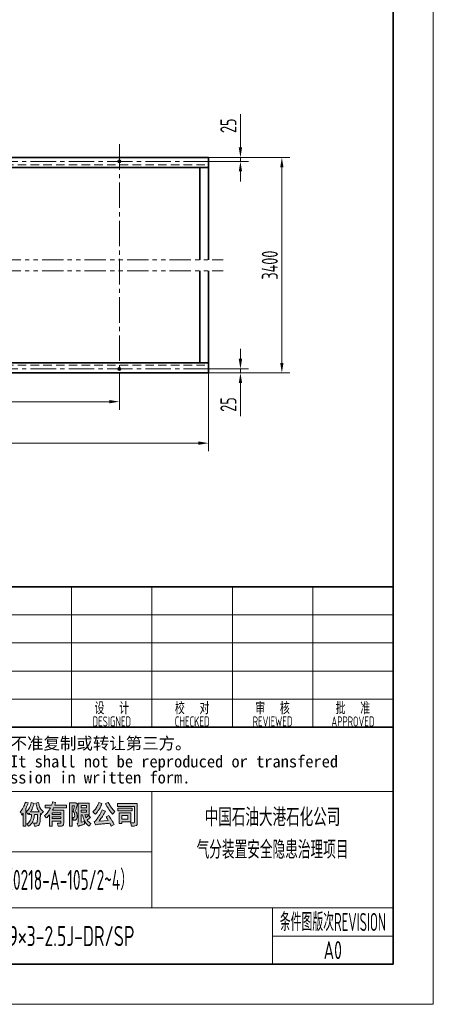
# Model space of a CAD drawing. Header units: millimetres. Extents: x 612290 to 637520, y -99766 to -71780.
# Tile 12 of 14: x 634432 to 637520, y -99766 to -92408. Entities that reach past the tile are written whole.
import ezdxf
from ezdxf.enums import TextEntityAlignment as Align

# ---------------------------------------------------------------- set-up
doc = ezdxf.new("R2010")
doc.units = ezdxf.units.MM
for name, pattern in [('CENTER2', [28.575, 19.05, -3.175, 3.175, -3.175]), ('DASHED2', [9.525, 6.35, -3.175]), ('PHANTOM2', [31.75, 15.875, -3.175, 3.175, -3.175, 3.175, -3.175])]:
    doc.linetypes.add(name, pattern=pattern)
for name, color, linetype, lineweight in [('1粗实线', 7, 'Continuous', 35), ('2细实线', 3, 'Continuous', 13), ('3中心线', 1, 'CENTER2', 13), ('4虚线', 4, 'DASHED2', 13), ('5双点划线', 2, 'PHANTOM2', 13), ('7文本', 2, 'Continuous', 13), ('9图表', 4, 'Continuous', 13)]:
    doc.layers.add(name, color=color, linetype=linetype, lineweight=lineweight)
doc.layers.add('LOGO 1', color=7, linetype='Continuous', true_color=0x1e2380)
doc.styles.add('lanpec', font='bpec_e.shx', dxfattribs={"width": 0.75, "bigfont": 'hztxt.shx'})
doc.styles.add('lanpec-dim', font='bpec_e.shx', dxfattribs={"width": 0.75, "bigfont": 'hztxt.shx'})
doc.styles.add('黑体', font='simhei.ttf', dxfattribs={"width": 1.5})
doc.dimstyles.new('lanpec$0', dxfattribs={"dimscale": 0, "dimtxt": 4, "dimasz": 2.5, "dimexe": 2, "dimexo": 0, "dimgap": 1, "dimtad": 1, "dimtxsty": 'lanpec-dim', "dimcen": 2.5, "dimclrd": 256, "dimclre": 256, "dimclrt": 256, "dimazin": 3, "dimtfac": 1, "dimtmove": 0, "dimatfit": 3, "dimlwd": -1, "dimlwe": -1, "dimarcsym": 0})

# ---------------------------------------------------------------- blocks, each defined once
blk = doc.blocks.new('A1-零部件图-LANPEC-AUTOPRINT')
at = {"layer": '1粗实线'}
blk.add_lwpolyline([(-816, 10), (-10, 10), (-10, 584), (-816, 584)], close=True, dxfattribs=at)
at = {"layer": '9图表'}
blk.add_lwpolyline([(-841, 0), (0, 0), (0, 594), (-841, 594)], close=True, dxfattribs=at)
blk = doc.blocks.new('*D1421')
at = {"layer": '2细实线', "transparency": 16777216}
for p, q in [((635841.8, -93437.4), (636449.2, -93437.4)), ((636389.2, -93512.4), (636389.2, -94972.4)), ((635841.8, -95047.4), (636449.2, -95047.4))]:
    blk.add_line(p, q, dxfattribs=at)
for points in [[(636376.7, -93512.4), (636401.7, -93512.4), (636389.2, -93437.4)], [(636376.7, -94972.4), (636401.7, -94972.4), (636389.2, -95047.4)]]:
    blk.add_solid(points, dxfattribs=at)
at = {"layer": 'Defpoints', "color": 0, "transparency": 16777216}
for p in [(635841.8, -93437.4), (635841.8, -95047.4), (636389.2, -95047.4)]:
    blk.add_point(p, dxfattribs=at)
at = {"layer": '2细实线', "transparency": 16777216, "insert": (636299.2, -94242.4), "char_height": 120, "attachment_point": 5, "rotation": 90, "style": 'lanpec-dim'}
blk.add_mtext('3400', dxfattribs=at)
blk = doc.blocks.new('*D1422')
at = {"layer": '2细实线', "transparency": 16777216}
for p, q in [((636079.8, -93362.4), (636079.8, -93114.1)), ((635786.8, -93437.4), (636139.8, -93437.4)), ((635786.8, -93467.4), (636139.8, -93467.4)), ((636079.8, -93467.4), (636079.8, -93437.4)), ((636079.8, -93542.4), (636079.8, -93617.4))]:
    blk.add_line(p, q, dxfattribs=at)
for points in [[(636067.3, -93362.4), (636092.3, -93362.4), (636079.8, -93437.4)], [(636067.3, -93542.4), (636092.3, -93542.4), (636079.8, -93467.4)]]:
    blk.add_solid(points, dxfattribs=at)
at = {"layer": 'Defpoints', "color": 0, "transparency": 16777216}
for p in [(635786.8, -93437.4), (635786.8, -93467.4), (636079.8, -93437.4)]:
    blk.add_point(p, dxfattribs=at)
at = {"layer": '2细实线', "transparency": 16777216, "insert": (635989.8, -93200.8), "char_height": 120, "attachment_point": 5, "rotation": 90, "style": 'lanpec-dim'}
blk.add_mtext('25', dxfattribs=at)
blk = doc.blocks.new('*D1402')
at = {"layer": '2细实线', "transparency": 16777216}
for p, q in [((636080, -94942.4), (636080, -94867.4)), ((635787, -95017.4), (636140, -95017.4)), ((635787, -95047.4), (636140, -95047.4)), ((636080, -95017.4), (636080, -95047.4)), ((636080, -95122.4), (636080, -95370.8))]:
    blk.add_line(p, q, dxfattribs=at)
for points in [[(636067.5, -94942.4), (636092.5, -94942.4), (636080, -95017.4)], [(636067.5, -95122.4), (636092.5, -95122.4), (636080, -95047.4)]]:
    blk.add_solid(points, dxfattribs=at)
at = {"layer": 'Defpoints', "color": 0, "transparency": 16777216}
for p in [(635787, -95017.4), (635787, -95047.4), (636080, -95047.4)]:
    blk.add_point(p, dxfattribs=at)
at = {"layer": '2细实线', "transparency": 16777216, "insert": (635990, -95284.1), "char_height": 120, "attachment_point": 5, "rotation": 90, "style": 'lanpec-dim'}
blk.add_mtext('25', dxfattribs=at)
blk = doc.blocks.new('*D1404')
at = {"layer": '2细实线', "transparency": 16777216}
for p, q in [((633176.8, -95172), (633176.8, -95322.6)), ((635176.8, -95172), (635176.8, -95322.6)), ((635101.8, -95262.6), (633251.8, -95262.6))]:
    blk.add_line(p, q, dxfattribs=at)
for points in [[(633251.8, -95250.1), (633251.8, -95275.1), (633176.8, -95262.6)], [(635101.8, -95250.1), (635101.8, -95275.1), (635176.8, -95262.6)]]:
    blk.add_solid(points, dxfattribs=at)
at = {"layer": 'Defpoints', "color": 0, "transparency": 16777216}
for p in [(633176.8, -95172), (635176.8, -95172), (633176.8, -95262.6)]:
    blk.add_point(p, dxfattribs=at)
at = {"layer": '2细实线', "transparency": 16777216, "insert": (634176.8, -95172.6), "char_height": 120, "attachment_point": 5, "style": 'lanpec-dim'}
blk.add_mtext('2000', dxfattribs=at)
blk = doc.blocks.new('*D1425')
at = {"layer": '2细实线', "transparency": 16777216}
for p, q in [((626511.8, -94868.8), (626511.8, -95632.6)), ((635841.8, -94868.8), (635841.8, -95632.6)), ((626586.8, -95572.6), (635766.8, -95572.6))]:
    blk.add_line(p, q, dxfattribs=at)
for points in [[(626586.8, -95560.1), (626586.8, -95585.1), (626511.8, -95572.6)], [(635766.8, -95560.1), (635766.8, -95585.1), (635841.8, -95572.6)]]:
    blk.add_solid(points, dxfattribs=at)
at = {"layer": 'Defpoints', "color": 0, "transparency": 16777216}
for p in [(626511.8, -94868.8), (635841.8, -94868.8), (635841.8, -95572.6)]:
    blk.add_point(p, dxfattribs=at)
at = {"layer": '2细实线', "transparency": 16777216, "insert": (631176.8, -95482.6), "char_height": 120, "attachment_point": 5, "style": 'lanpec-dim'}
blk.add_mtext('9150', dxfattribs=at)
blk = doc.blocks.new('蓝科新LOGO')
at = {"layer": 'LOGO 1'}
h = blk.add_hatch(color=256, dxfattribs=at)
h.dxf.hatch_style = 1
h.paths.add_polyline_path([(3820.24, 824.45), (3820.26, 824.5), (3820.38, 824.76), (3820.5, 825.03), (3820.52, 825.08), (3820.62, 825.34), (3820.72, 825.62), (3820.13, 825.81), (3820.12, 825.75), (3820.02, 825.48), (3819.91, 825.21), (3819.89, 825.15), (3819.76, 824.89), (3819.64, 824.64), (3819.62, 824.61), (3819.47, 824.36), (3819.32, 824.13), (3819.16, 823.9), (3818.98, 823.69), (3819.08, 823.53), (3819.17, 823.34), (3819.26, 823.14), (3819.32, 822.98), (3819.47, 823.18), (3819.62, 823.38), (3819.62, 820.54), (3820.24, 820.54)])
h.paths.add_polyline_path([(3824.03, 823.7), (3823.83, 823.88), (3823.65, 824.08), (3823.5, 824.27), (3823.35, 824.51), (3823.34, 824.52), (3823.22, 824.77), (3823.12, 825.04), (3823.09, 825.14), (3823.01, 825.42), (3822.94, 825.71), (3822.38, 825.6), (3822.44, 825.32), (3822.51, 825.03), (3822.58, 824.76), (3822.67, 824.52), (3822.71, 824.43), (3822.82, 824.16), (3822.95, 823.91), (3823.1, 823.68), (3821.22, 823.68), (3821.29, 823.78), (3821.43, 824.02), (3821.56, 824.28), (3821.67, 824.55), (3821.74, 824.7), (3821.84, 824.97), (3821.93, 825.25), (3822, 825.53), (3821.39, 825.68), (3821.38, 825.61), (3821.3, 825.33), (3821.21, 825.05), (3821.11, 824.79), (3820.99, 824.54), (3820.86, 824.31), (3820.7, 824.08), (3820.52, 823.87), (3820.33, 823.69), (3820.42, 823.56), (3820.53, 823.39), (3820.63, 823.21), (3820.69, 823.07), (3820.85, 823.23), (3821, 823.4), (3821, 823.06), (3821.47, 823.06), (3821.46, 822.94), (3821.42, 822.65), (3821.37, 822.38), (3821.36, 822.35), (3821.28, 822.06), (3821.17, 821.81), (3821.03, 821.57), (3820.85, 821.36), (3820.84, 821.34), (3820.63, 821.16), (3820.39, 821.02), (3820.51, 820.91), (3820.63, 820.77), (3820.73, 820.64), (3820.81, 820.51), (3820.92, 820.59), (3821.14, 820.76), (3821.33, 820.95), (3821.4, 821.03), (3821.56, 821.26), (3821.7, 821.51), (3821.76, 821.66), (3821.86, 821.93), (3821.95, 822.21), (3822.01, 822.47), (3822.05, 822.75), (3822.09, 823.06), (3822.78, 823.06), (3822.77, 822.84), (3822.76, 822.54), (3822.75, 822.28), (3822.72, 822.02), (3822.7, 821.75), (3822.7, 821.69), (3822.65, 821.42), (3822.58, 821.25), (3822.51, 821.19), (3822.41, 821.17), (3822.2, 821.18), (3822.18, 821.18), (3821.91, 821.2), (3821.93, 821.16), (3822.03, 820.89), (3822.04, 820.86), (3822.08, 820.58), (3822.18, 820.57), (3822.45, 820.57), (3822.71, 820.59), (3822.94, 820.67), (3823.12, 820.85), (3823.22, 821.09), (3823.26, 821.24), (3823.3, 821.55), (3823.31, 821.68), (3823.34, 821.96), (3823.35, 822.28), (3823.36, 822.44), (3823.38, 822.71), (3823.39, 823.01), (3823.4, 823.34), (3823.51, 823.23), (3823.62, 823.13), (3823.65, 823.2), (3823.8, 823.44), (3823.84, 823.5)])
h = blk.add_hatch(color=256, dxfattribs=at)
h.dxf.hatch_style = 1
h.paths.add_polyline_path([(3828.48, 824.07), (3826.05, 824.07), (3826.14, 824.25), (3826.26, 824.52), (3829.06, 824.52), (3829.06, 825.15), (3826.51, 825.15), (3826.6, 825.42), (3826.67, 825.68), (3826.03, 825.84), (3826, 825.71), (3825.92, 825.43), (3825.83, 825.15), (3824.42, 825.15), (3824.42, 824.52), (3825.56, 824.52), (3825.46, 824.3), (3825.32, 824.06), (3825.17, 823.82), (3825, 823.59), (3824.87, 823.42), (3824.68, 823.22), (3824.48, 823.03), (3824.26, 822.86), (3824.37, 822.75), (3824.47, 822.61), (3824.59, 822.47), (3824.67, 822.34), (3824.83, 822.47), (3825.03, 822.66), (3825.17, 822.79), (3825.36, 823.01), (3825.36, 820.54), (3825.98, 820.54), (3825.98, 821.62), (3827.87, 821.62), (3827.87, 821.28), (3827.75, 821.17), (3827.65, 821.17), (3827.49, 821.17), (3827.29, 821.18), (3827.09, 821.19), (3827.11, 821.14), (3827.2, 820.86), (3827.22, 820.81), (3827.28, 820.53), (3827.29, 820.53), (3827.58, 820.54), (3827.83, 820.55), (3827.96, 820.57), (3828.2, 820.64), (3828.25, 820.67), (3828.42, 820.87), (3828.45, 820.96), (3828.48, 821.26)])
h.paths.add_polyline_path([(3827.87, 823.48), (3827.87, 823.11), (3825.98, 823.11), (3825.98, 823.48)], flags=16)
h.paths.add_polyline_path([(3827.87, 822.55), (3827.87, 822.19), (3825.98, 822.19), (3825.98, 822.55)], flags=16)
h = blk.add_hatch(color=256, dxfattribs=at)
h.dxf.hatch_style = 1
h.paths.add_polyline_path([(3831.41, 822.41), (3831.43, 822.72), (3831.41, 822.97), (3831.36, 823.27), (3831.33, 823.39), (3831.21, 823.63), (3831.05, 823.9), (3831.1, 824.06), (3831.19, 824.34), (3831.28, 824.63), (3831.34, 824.84), (3831.42, 825.12), (3831.5, 825.38), (3831.09, 825.64), (3831.01, 825.61), (3829.76, 825.61), (3829.76, 820.55), (3830.31, 820.55), (3830.31, 825.01), (3830.81, 825.01), (3830.81, 824.97), (3830.74, 824.7), (3830.68, 824.41), (3830.67, 824.39), (3830.59, 824.09), (3830.52, 823.83), (3830.57, 823.76), (3830.72, 823.51), (3830.81, 823.27), (3830.86, 823.06), (3830.88, 822.79), (3830.86, 822.59), (3830.79, 822.45), (3830.72, 822.42), (3830.65, 822.41), (3830.55, 822.41), (3830.42, 822.42), (3830.43, 822.4), (3830.52, 822.13), (3830.52, 822.12), (3830.56, 821.84), (3830.74, 821.84), (3830.9, 821.85), (3831.06, 821.89), (3831.19, 821.97), (3831.24, 822.02), (3831.37, 822.26)])
h.paths.add_polyline_path([(3834.02, 825.6), (3831.65, 825.6), (3831.65, 821.54), (3831.65, 821.48), (3831.58, 821.22), (3831.41, 821.04), (3831.49, 820.94), (3831.56, 820.79), (3831.63, 820.64), (3831.68, 820.51), (3831.8, 820.58), (3832.02, 820.67), (3832.12, 820.7), (3832.4, 820.79), (3832.48, 820.82), (3832.72, 820.89), (3833.02, 820.97), (3833, 821.26), (3833, 821.29), (3832.99, 821.58), (3832.27, 821.41), (3832.27, 823), (3832.58, 823), (3832.64, 822.76), (3832.71, 822.48), (3832.8, 822.21), (3832.86, 822.04), (3832.97, 821.78), (3833.1, 821.53), (3833.17, 821.42), (3833.33, 821.19), (3833.51, 820.98), (3833.59, 820.89), (3833.8, 820.7), (3834.03, 820.55), (3834.11, 820.7), (3834.22, 820.86), (3834.33, 821.02), (3834.44, 821.13), (3834.42, 821.15), (3834.18, 821.28), (3833.97, 821.46), (3833.96, 821.47), (3833.77, 821.67), (3833.59, 821.89), (3833.74, 822), (3833.96, 822.17), (3834.12, 822.29), (3834.33, 822.47), (3833.92, 822.94), (3833.85, 822.87), (3833.65, 822.66), (3833.53, 822.56), (3833.33, 822.38), (3833.3, 822.45), (3833.2, 822.71), (3833.11, 823), (3834.02, 823)])
h.paths.add_polyline_path([(3832.27, 823.58), (3832.27, 824.04), (3833.42, 824.04), (3833.42, 823.58)], flags=16)
h.paths.add_polyline_path([(3832.27, 824.58), (3832.27, 825.03), (3833.42, 825.03), (3833.42, 824.58)], flags=16)
h = blk.add_hatch(color=256, dxfattribs=at)
h.dxf.hatch_style = 1
h.paths.add_polyline_path([(3836.19, 824.19), (3836.27, 824.32), (3836.41, 824.56), (3836.54, 824.82), (3836.61, 824.97), (3836.72, 825.23), (3836.83, 825.5), (3836.15, 825.71), (3836.12, 825.64), (3836.02, 825.37), (3835.9, 825.11), (3835.86, 825.03), (3835.72, 824.78), (3835.58, 824.54), (3835.54, 824.48), (3835.38, 824.25), (3835.21, 824.04), (3835.19, 824.02), (3835, 823.81), (3834.8, 823.62), (3834.95, 823.52), (3835.11, 823.39), (3835.26, 823.26), (3835.38, 823.14), (3835.42, 823.18), (3835.61, 823.39), (3835.79, 823.61), (3835.87, 823.71), (3836.03, 823.95)])
h.paths.add_polyline_path([(3837.45, 823.57), (3837.57, 823.83), (3836.88, 824.15), (3836.8, 823.97), (3836.68, 823.71), (3836.55, 823.45), (3836.47, 823.29), (3836.33, 823.04), (3836.2, 822.8), (3836.17, 822.77), (3836.02, 822.51), (3835.87, 822.29), (3835.79, 822.18), (3835.64, 821.98), (3835.55, 821.88), (3835.38, 821.67), (3835.14, 821.53), (3835.22, 821.36), (3835.29, 821.15), (3835.35, 820.96), (3835.38, 820.82), (3835.53, 820.87), (3835.75, 820.91), (3835.82, 820.92), (3836.1, 820.95), (3836.35, 820.98), (3836.65, 821.01), (3836.87, 821.03), (3837.14, 821.05), (3837.44, 821.08), (3837.46, 821.08), (3837.7, 821.11), (3837.95, 821.13), (3838.23, 821.15), (3838.53, 821.18), (3838.58, 821.08), (3838.71, 820.84), (3838.74, 820.79), (3838.86, 820.53), (3839.48, 820.89), (3839.39, 821.07), (3839.25, 821.34), (3839.24, 821.35), (3839.1, 821.58), (3838.96, 821.84), (3838.93, 821.88), (3838.78, 822.12), (3838.63, 822.36), (3838.61, 822.39), (3838.45, 822.62), (3838.3, 822.85), (3837.71, 822.56), (3837.78, 822.44), (3837.93, 822.2), (3838.02, 822.06), (3838.17, 821.81), (3836.22, 821.67), (3836.28, 821.76), (3836.45, 821.97), (3836.61, 822.2), (3836.77, 822.44), (3836.93, 822.69), (3837.02, 822.83), (3837.17, 823.08), (3837.31, 823.32)])
h.paths.add_polyline_path([(3839.03, 824.43), (3838.86, 824.66), (3838.8, 824.73), (3838.64, 824.96), (3838.49, 825.2), (3838.46, 825.25), (3838.32, 825.5), (3838.2, 825.75), (3837.58, 825.47), (3837.64, 825.35), (3837.77, 825.1), (3837.92, 824.85), (3838.01, 824.7), (3838.16, 824.46), (3838.31, 824.22), (3838.4, 824.09), (3838.56, 823.86), (3838.73, 823.64), (3838.78, 823.57), (3838.96, 823.35), (3839.14, 823.14), (3839.25, 823.29), (3839.39, 823.45), (3839.52, 823.6), (3839.66, 823.72), (3839.64, 823.74), (3839.45, 823.93), (3839.26, 824.15), (3839.2, 824.21)])
h = blk.add_hatch(color=256, dxfattribs=at)
h.dxf.hatch_style = 1
h.paths.add_polyline_path([(3844.54, 825.49), (3840.25, 825.49), (3840.25, 824.85), (3843.91, 824.85), (3843.91, 821.4), (3843.88, 821.3), (3843.78, 821.27), (3843.66, 821.27), (3843.48, 821.26), (3843.26, 821.27), (3843.04, 821.28), (3843.1, 821.11), (3843.17, 820.92), (3843.22, 820.72), (3843.24, 820.55), (3843.31, 820.55), (3843.6, 820.55), (3843.84, 820.57), (3844.02, 820.59), (3844.26, 820.68), (3844.33, 820.72), (3844.49, 820.94), (3844.52, 821.07), (3844.54, 821.39)])
h.paths.add_polyline_path([(3843.38, 824.45), (3840.3, 824.45), (3840.3, 823.86), (3843.38, 823.86)], flags=17)
h.paths.add_polyline_path([(3843.11, 823.44), (3840.57, 823.44), (3840.57, 821.11), (3841.18, 821.11), (3841.18, 821.52), (3843.11, 821.52)], flags=17)
h.paths.add_polyline_path([(3842.5, 822.1), (3841.18, 822.1), (3841.18, 822.86), (3842.5, 822.86)], flags=16)
at = {"layer": 'LOGO 1', "color": 164, "lineweight": 0}
for points in [[(3820.13, 825.81), (3820.12, 825.75), (3820.02, 825.48), (3819.91, 825.21), (3819.89, 825.15), (3819.76, 824.89), (3819.64, 824.64), (3819.62, 824.61), (3819.47, 824.36), (3819.32, 824.13), (3819.16, 823.9), (3818.98, 823.69), (3819.08, 823.53)], [(3819.62, 823.38), (3819.62, 820.54), (3820.24, 820.54), (3820.24, 824.45), (3820.26, 824.5), (3820.38, 824.76), (3820.5, 825.03), (3820.52, 825.08), (3820.62, 825.34), (3820.72, 825.62), (3820.13, 825.81)], [(3821.39, 825.68), (3821.38, 825.61), (3821.3, 825.33), (3821.21, 825.05), (3821.11, 824.79), (3820.99, 824.54), (3820.86, 824.31), (3820.7, 824.08), (3820.52, 823.87), (3820.33, 823.69), (3820.42, 823.56)], [(3822.94, 825.71), (3822.38, 825.6), (3822.44, 825.32), (3822.51, 825.03), (3822.58, 824.76), (3822.67, 824.52), (3822.71, 824.43), (3822.82, 824.16), (3822.95, 823.91), (3823.1, 823.68), (3821.22, 823.68)], [(3821.22, 823.68), (3821.29, 823.78), (3821.43, 824.02), (3821.56, 824.28), (3821.67, 824.55), (3821.74, 824.7), (3821.84, 824.97), (3821.93, 825.25), (3822, 825.53), (3821.39, 825.68)], [(3823.8, 823.44), (3823.84, 823.5), (3824.03, 823.7), (3823.83, 823.88), (3823.65, 824.08), (3823.5, 824.27), (3823.35, 824.51), (3823.34, 824.52), (3823.22, 824.77), (3823.12, 825.04), (3823.09, 825.14), (3823.01, 825.42), (3822.94, 825.71)], [(3826.03, 825.84), (3826, 825.71), (3825.92, 825.43), (3825.83, 825.15), (3824.42, 825.15), (3824.42, 824.52), (3825.56, 824.52), (3825.46, 824.3), (3825.32, 824.06), (3825.17, 823.82), (3825, 823.59)], [(3827.11, 821.14), (3827.2, 820.86), (3827.22, 820.81), (3827.28, 820.53), (3827.29, 820.53), (3827.58, 820.54), (3827.83, 820.55), (3827.96, 820.57), (3828.2, 820.64), (3828.25, 820.67), (3828.42, 820.87), (3828.45, 820.96), (3828.48, 821.26), (3828.48, 824.07), (3826.05, 824.07), (3826.14, 824.25), (3826.26, 824.52), (3829.06, 824.52), (3829.06, 825.15), (3826.51, 825.15), (3826.6, 825.42), (3826.67, 825.68), (3826.03, 825.84)], [(3831.09, 825.64), (3831.01, 825.61), (3829.76, 825.61), (3829.76, 820.55), (3830.31, 820.55), (3830.31, 825.01), (3830.81, 825.01)], [(3830.81, 825.01), (3830.81, 824.97), (3830.74, 824.7), (3830.68, 824.41), (3830.67, 824.39), (3830.59, 824.09), (3830.52, 823.83), (3830.57, 823.76), (3830.72, 823.51), (3830.81, 823.27), (3830.86, 823.06), (3830.88, 822.79), (3830.86, 822.59), (3830.79, 822.45), (3830.72, 822.42), (3830.65, 822.41), (3830.55, 822.41)], [(3831.41, 822.41), (3831.43, 822.72), (3831.41, 822.97), (3831.36, 823.27), (3831.33, 823.39), (3831.21, 823.63), (3831.05, 823.9), (3831.1, 824.06), (3831.19, 824.34), (3831.28, 824.63), (3831.34, 824.84), (3831.42, 825.12)], [(3831.42, 825.12), (3831.5, 825.38), (3831.09, 825.64)], [(3834.02, 825.6), (3831.65, 825.6), (3831.65, 821.54), (3831.65, 821.48), (3831.58, 821.22), (3831.41, 821.04), (3831.49, 820.94), (3831.56, 820.79), (3831.63, 820.64), (3831.68, 820.51), (3831.8, 820.58), (3832.02, 820.67), (3832.12, 820.7), (3832.4, 820.79), (3832.48, 820.82), (3832.72, 820.89), (3833.02, 820.97), (3833, 821.26), (3833, 821.29)], [(3832.27, 824.58), (3832.27, 825.03), (3833.42, 825.03)], [(3833.42, 825.03), (3833.42, 824.58), (3832.27, 824.58)], [(3832.27, 823.58), (3832.27, 824.04), (3833.42, 824.04)], [(3833.42, 824.04), (3833.42, 823.58), (3832.27, 823.58)], [(3834.02, 823), (3834.02, 825.6)], [(3836.88, 824.15), (3836.8, 823.97), (3836.68, 823.71), (3836.55, 823.45), (3836.47, 823.29), (3836.33, 823.04), (3836.2, 822.8), (3836.17, 822.77), (3836.02, 822.51), (3835.87, 822.29), (3835.79, 822.18), (3835.64, 821.98), (3835.55, 821.88), (3835.38, 821.68), (3835.38, 821.67)], [(3836.22, 821.67), (3836.28, 821.76), (3836.45, 821.97), (3836.61, 822.2), (3836.77, 822.44), (3836.93, 822.69), (3837.02, 822.83), (3837.17, 823.08), (3837.31, 823.32), (3837.45, 823.57), (3837.57, 823.83), (3836.88, 824.15)], [(3844.54, 825.49), (3840.25, 825.49), (3840.25, 824.85), (3843.91, 824.85), (3843.91, 821.4), (3843.88, 821.3), (3843.78, 821.27), (3843.66, 821.27), (3843.48, 821.26)], [(3843.1, 821.11), (3843.17, 820.92), (3843.22, 820.72), (3843.24, 820.55), (3843.31, 820.55), (3843.6, 820.55), (3843.84, 820.57), (3844.02, 820.59), (3844.26, 820.68), (3844.33, 820.72), (3844.49, 820.94), (3844.52, 821.07), (3844.54, 821.39), (3844.54, 825.49)], [(3819.08, 823.53), (3819.17, 823.34), (3819.26, 823.14), (3819.32, 822.98), (3819.47, 823.18), (3819.62, 823.38)], [(3821.47, 823.06), (3821.46, 822.94), (3821.42, 822.65), (3821.37, 822.38), (3821.36, 822.35), (3821.28, 822.06), (3821.17, 821.81), (3821.03, 821.57), (3820.85, 821.36), (3820.84, 821.34), (3820.63, 821.16), (3820.39, 821.02), (3820.51, 820.91), (3820.63, 820.77), (3820.73, 820.64), (3820.81, 820.51), (3820.92, 820.59), (3821.14, 820.76), (3821.33, 820.95), (3821.4, 821.03), (3821.56, 821.26), (3821.7, 821.51), (3821.76, 821.66), (3821.86, 821.93), (3821.95, 822.21), (3822.01, 822.47), (3822.05, 822.75), (3822.09, 823.06), (3822.78, 823.06), (3822.09, 823.06)], [(3820.42, 823.56), (3820.53, 823.39), (3820.63, 823.21), (3820.69, 823.07), (3820.85, 823.23), (3821, 823.4)], [(3821, 823.4), (3821, 823.06), (3821.47, 823.06)], [(3821.93, 821.16), (3822.03, 820.89), (3822.04, 820.86), (3822.08, 820.58), (3822.18, 820.57), (3822.44, 820.57), (3822.45, 820.57), (3822.71, 820.59), (3822.94, 820.67), (3823.12, 820.85), (3823.22, 821.09), (3823.26, 821.24), (3823.3, 821.55), (3823.31, 821.68), (3823.34, 821.96), (3823.35, 822.28), (3823.36, 822.44), (3823.38, 822.71), (3823.39, 823.01), (3823.4, 823.34)], [(3822.09, 823.06), (3822.78, 823.06), (3822.77, 822.84), (3822.76, 822.54), (3822.75, 822.28), (3822.72, 822.02), (3822.7, 821.75), (3822.7, 821.69), (3822.65, 821.42), (3822.58, 821.25), (3822.51, 821.19), (3822.41, 821.17)], [(3823.4, 823.34), (3823.51, 823.23), (3823.62, 823.13), (3823.65, 823.2), (3823.8, 823.44)], [(3823.4, 823.34), (3823.51, 823.23), (3823.62, 823.13), (3823.65, 823.2), (3823.8, 823.44)], [(3824.48, 823.03), (3824.26, 822.86), (3824.37, 822.75), (3824.47, 822.61), (3824.59, 822.47), (3824.67, 822.34), (3824.83, 822.47), (3825.03, 822.66), (3825.17, 822.79), (3825.36, 823.01)], [(3825, 823.59), (3824.87, 823.42), (3824.68, 823.22), (3824.48, 823.03)], [(3825.36, 823.01), (3825.36, 820.54), (3825.98, 820.54), (3825.98, 821.62), (3827.87, 821.62)], [(3825.98, 823.11), (3825.98, 823.48), (3827.87, 823.48)], [(3827.87, 823.48), (3827.87, 823.11), (3825.98, 823.11)], [(3825.98, 822.19), (3825.98, 822.55), (3827.87, 822.55)], [(3827.87, 822.55), (3827.87, 822.19), (3825.98, 822.19)], [(3830.65, 822.41), (3830.55, 822.41), (3830.42, 822.42)], [(3830.42, 822.42), (3830.43, 822.4), (3830.52, 822.13), (3830.52, 822.12), (3830.56, 821.84), (3830.74, 821.84), (3830.9, 821.85), (3831.06, 821.89), (3831.19, 821.97), (3831.24, 822.02), (3831.37, 822.26), (3831.41, 822.41)], [(3832.27, 821.41), (3832.27, 823), (3832.58, 823)], [(3832.58, 823), (3832.64, 822.76), (3832.71, 822.48), (3832.8, 822.21), (3832.86, 822.04), (3832.97, 821.78), (3833.1, 821.53), (3833.17, 821.42), (3833.33, 821.19), (3833.51, 820.98), (3833.59, 820.89), (3833.8, 820.7), (3834.03, 820.55), (3834.11, 820.7), (3834.22, 820.86), (3834.33, 821.02), (3834.44, 821.13), (3834.42, 821.15), (3834.18, 821.28), (3833.97, 821.46), (3833.96, 821.47), (3833.77, 821.67), (3833.59, 821.89), (3833.74, 822), (3833.96, 822.17), (3834.12, 822.29)], [(3832.58, 823), (3832.64, 822.76), (3832.71, 822.48), (3832.8, 822.21), (3832.86, 822.04), (3832.97, 821.78), (3833.1, 821.53), (3833.17, 821.42), (3833.33, 821.19), (3833.51, 820.98), (3833.59, 820.89), (3833.8, 820.7), (3834.03, 820.55), (3834.11, 820.7), (3834.22, 820.86), (3834.33, 821.02), (3834.44, 821.13), (3834.42, 821.15), (3834.18, 821.28), (3833.97, 821.46), (3833.96, 821.47), (3833.77, 821.67), (3833.59, 821.89), (3833.74, 822), (3833.96, 822.17), (3834.12, 822.29)], [(3833.33, 822.38), (3833.3, 822.45), (3833.2, 822.71), (3833.11, 823)], [(3833.33, 822.38), (3833.3, 822.45), (3833.2, 822.71), (3833.11, 823)], [(3833.11, 823), (3834.02, 823)], [(3833.92, 822.94), (3833.85, 822.87), (3833.65, 822.66), (3833.53, 822.56), (3833.33, 822.38)], [(3834.12, 822.29), (3834.33, 822.47), (3833.92, 822.94)], [(3838.3, 822.85), (3837.71, 822.56), (3837.78, 822.44), (3837.93, 822.2), (3838.02, 822.06), (3838.17, 821.81), (3836.22, 821.67)], [(3839.25, 821.34), (3839.24, 821.35), (3839.1, 821.58), (3838.96, 821.84), (3838.93, 821.88), (3838.78, 822.12), (3838.63, 822.36), (3838.61, 822.39), (3838.45, 822.62), (3838.3, 822.85)], [(3843.11, 823.44), (3840.57, 823.44), (3840.57, 821.11), (3841.18, 821.11), (3841.18, 821.52), (3843.11, 821.52)], [(3842.5, 822.86), (3842.5, 822.1), (3841.18, 822.1)], [(3841.18, 822.1), (3841.18, 822.86), (3842.5, 822.86)], [(3843.11, 821.52), (3843.11, 823.44)], [(3822.41, 821.17), (3822.2, 821.18), (3822.18, 821.18), (3821.91, 821.2)], [(3821.91, 821.2), (3821.93, 821.16)], [(3827.65, 821.17), (3827.49, 821.17), (3827.29, 821.18), (3827.09, 821.19)], [(3827.09, 821.19), (3827.11, 821.14)], [(3827.87, 821.62), (3827.87, 821.28), (3827.75, 821.17), (3827.65, 821.17)], [(3832.99, 821.58), (3832.27, 821.41)], [(3833, 821.29), (3832.99, 821.58)], [(3835.38, 821.67), (3835.14, 821.53), (3835.22, 821.36), (3835.29, 821.15), (3835.35, 820.96), (3835.38, 820.82), (3835.53, 820.87), (3835.75, 820.91), (3835.82, 820.92), (3836.1, 820.95), (3836.11, 820.95), (3836.35, 820.98), (3836.65, 821.01), (3836.87, 821.03), (3837.14, 821.05), (3837.44, 821.08), (3837.46, 821.08), (3837.7, 821.11), (3837.95, 821.13), (3838.23, 821.15), (3838.53, 821.18)], [(3838.53, 821.18), (3838.58, 821.08), (3838.71, 820.84), (3838.74, 820.79), (3838.86, 820.53), (3839.48, 820.89), (3839.39, 821.07), (3839.25, 821.34)], [(3838.53, 821.18), (3838.58, 821.08), (3838.71, 820.84), (3838.74, 820.79), (3838.86, 820.53), (3839.48, 820.89), (3839.39, 821.07), (3839.25, 821.34)], [(3843.48, 821.26), (3843.26, 821.27), (3843.04, 821.28)], [(3843.04, 821.28), (3843.1, 821.11)]]:
    blk.add_lwpolyline(points, dxfattribs=at)
for points in [[(3836.15, 825.71), (3836.12, 825.64), (3836.02, 825.37), (3835.9, 825.11), (3835.86, 825.03), (3835.72, 824.78), (3835.58, 824.54), (3835.54, 824.48), (3835.38, 824.25), (3835.21, 824.04), (3835.19, 824.02), (3835, 823.81), (3834.8, 823.62), (3834.95, 823.52), (3835.11, 823.39), (3835.26, 823.26), (3835.38, 823.14), (3835.42, 823.18), (3835.61, 823.39), (3835.79, 823.61), (3835.87, 823.71), (3836.03, 823.95), (3836.19, 824.19), (3836.27, 824.32), (3836.41, 824.56), (3836.54, 824.82), (3836.61, 824.97), (3836.72, 825.23), (3836.83, 825.5)], [(3838.2, 825.75), (3837.58, 825.47), (3837.64, 825.35), (3837.77, 825.1), (3837.92, 824.85), (3838.01, 824.7), (3838.16, 824.46), (3838.31, 824.22), (3838.4, 824.09), (3838.56, 823.86), (3838.73, 823.64), (3838.78, 823.57), (3838.96, 823.35), (3839.14, 823.14), (3839.25, 823.29), (3839.39, 823.45), (3839.52, 823.6), (3839.66, 823.72), (3839.64, 823.74), (3839.45, 823.93), (3839.26, 824.15), (3839.2, 824.21), (3839.03, 824.43), (3838.86, 824.66), (3838.8, 824.73), (3838.64, 824.96), (3838.49, 825.2), (3838.46, 825.25), (3838.32, 825.5)], [(3843.38, 824.45), (3840.3, 824.45), (3840.3, 823.86), (3843.38, 823.86)]]:
    blk.add_lwpolyline(points, close=True, dxfattribs=at)

msp = doc.modelspace()

# ---------------------------------------------------------------- linework, layer by layer
at = {"layer": '1粗实线'}
for p, q in [((626511.775, -93437.419), (635841.775, -93437.419)), ((635841.775, -93437.419), (635841.775, -94203.819)), ((626511.775, -93512.419), (635841.775, -93512.419)), ((635776.775, -93512.419), (635776.775, -94203.819)), ((635776.775, -94283.819), (635776.775, -94972.419)), ((635841.775, -94283.819), (635841.775, -95047.419)), ((626511.775, -94972.419), (635841.775, -94972.419)), ((626511.775, -95047.419), (635841.775, -95047.419)), ((637219.676, -96645.58), (631819.676, -96645.58))]:
    msp.add_line(p, q, dxfattribs=at)
for points in [[(637219.676, -96645.58), (631819.676, -96645.58), (631819.676, -97695.581), (637219.676, -97695.581)], [(631819.676, -97695.581), (637219.676, -97695.581), (637219.676, -99465.581), (631819.676, -99465.581)]]:
    msp.add_lwpolyline(points, close=True, dxfattribs=at)
for centre in [(635176.775, -93467.419), (635176.775, -95017.419)]:
    msp.add_circle(centre, 9, dxfattribs=at)
at = {"layer": '3中心线', "ltscale": 10}
for p, q in [((635176.775, -93339.154), (635176.775, -95171.95)), ((626511.775, -93467.419), (635841.775, -93467.419)), ((626511.775, -95017.419), (635841.775, -95017.419))]:
    msp.add_line(p, q, dxfattribs=at)
at = {"layer": '4虚线', "ltscale": 10}
for p, q in [((626511.775, -93493.919), (635841.775, -93493.919)), ((626511.775, -94990.919), (635841.775, -94990.919))]:
    msp.add_line(p, q, dxfattribs=at)
at = {"layer": '5双点划线', "ltscale": 10}
for p, q in [((626344.111, -94203.819), (635950.839, -94203.819)), ((626344.111, -94283.819), (635950.839, -94283.819))]:
    msp.add_line(p, q, dxfattribs=at)
at = {"layer": '9图表'}
for p, q in [((634819.676, -96645.58), (634819.676, -97695.581)), ((635419.676, -96645.58), (635419.676, -97695.581)), ((635419.676, -96645.58), (635419.676, -97695.581)), ((636019.676, -96645.58), (636019.676, -97695.581)), ((636619.676, -96645.58), (636619.676, -97695.581)), ((637219.676, -96855.58), (631999.676, -96855.581)), ((637219.676, -97065.58), (631999.676, -97065.581)), ((637219.676, -97275.58), (631999.676, -97275.581)), ((637219.676, -97485.58), (631999.676, -97485.581)), ((631819.676, -98175.581), (637219.676, -98175.581)), ((635419.676, -99045.581), (635419.676, -98175.581)), ((631819.676, -98625.581), (635419.676, -98625.581)), ((636319.676, -99465.581), (636319.676, -99045.581))]:
    msp.add_line(p, q, dxfattribs=at)
at = {"layer": '9图表', "color": 4}
for p, q in [((631819.676, -98175.581), (637219.676, -98175.581)), ((631819.676, -98175.581), (637219.676, -98175.581)), ((633169.676, -99045.581), (637219.676, -99045.581)), ((636319.676, -99255.581), (637219.676, -99255.581))]:
    msp.add_line(p, q, dxfattribs=at)

# ---------------------------------------------------------------- block references
at = {"xscale": 30, "yscale": 30, "zscale": 30}
msp.add_blockref('A1-零部件图-LANPEC-AUTOPRINT', (637519.676, -99765.581), dxfattribs=at)
at = {"layer": 'LOGO 1', "xscale": 34.2, "yscale": 34.2, "zscale": 34.2}
msp.add_blockref('蓝科新LOGO', (503826.888, -126497.143), dxfattribs=at)

# ---------------------------------------------------------------- texts
at = {"layer": '7文本', "style": 'lanpec'}
for s, height, width, p in [('中国石油大港石化公司', 135, 0.75, (636319.676, -98367.754)), ('气分装置安全隐患治理项目', 135, 0.7, (636319.676, -98610.581)), ('丙烯塔顶复合型空冷器（0218-A-105/2~4）', 150, 0.65, (634294.676, -98835.581)), ('FP9×3-2.5J-DR/SP', 150, 0.75, (634744.676, -99255.581)), ('A0', 135, 0.75, (636769.676, -99360.581))]:
    msp.add_text(s, height=height, dxfattribs=dict(at, width=width)).set_placement(p, align=Align.MIDDLE_CENTER)
at = {"layer": '9图表', "style": 'lanpec', "width": 0.75}
for s, height, p in [('设   计', 90, (635119.676, -97553.081)), ('校   对', 90, (635719.676, -97553.08, 0)), ('审   核', 90, (636319.676, -97553.08)), ('批   准', 90, (636919.676, -97553.08)), ('DESIGNED', 75, (635119.676, -97652.081)), ('CHECKED', 75, (635719.676, -97652.08, 0)), ('REVIEWED', 75, (636319.676, -97652.08)), ('APPROVED', 75, (636919.676, -97652.08))]:
    msp.add_text(s, height=height, dxfattribs=at).set_placement(p, align=Align.MIDDLE_CENTER)
at = {"layer": '9图表', "style": '黑体'}
for s, p in [('本文件产权属LANPEC所有,未经LANPEC书面许可不准复制或转让第三方。', (631849.676, -97815.581)), ('This document is the property of LANPEC. It shall not be reproduced or transfered', (631849.676, -97950.581)), ("to any other party without LANPEC's permission in written form.", (631849.676, -98070.581))]:
    msp.add_text(s, height=90, dxfattribs=at).set_placement(p, align=Align.MIDDLE_LEFT)
at = {"layer": '9图表', "color": 4, "style": 'lanpec', "width": 0.6}
msp.add_text('条件图版次REVISION', height=135, dxfattribs=at).set_placement((636769.676, -99150.581), align=Align.MIDDLE_CENTER)

# ---------------------------------------------------------------- dimensions: what is measured, and where the dimension line sits
at = {"layer": '2细实线'}
for base, p1, p2, angle, text, override, picture, middle in [((636079.769, -93437.419), (635786.752, -93467.419), (635786.752, -93437.419), 90, '25', {"dimscale": 30}, '*D1422', (635989.769, -93200.752)), ((636389.244, -95047.419), (635841.775, -93437.419), (635841.775, -95047.419), 90, '3400', {"dimscale": 30, "dimtoh": 1}, '*D1421', (636299.244, -94242.419)), ((636080.021, -95047.419), (635787.004, -95017.419), (635787.004, -95047.419), 270, '25', {"dimscale": 30}, '*D1402', (635990.021, -95284.086))]:
    dim = msp.add_linear_dim(base=base, p1=p1, p2=p2, angle=angle, text=text, dimstyle='lanpec$0', override=override, dxfattribs=at)
    dim.commit()
    dim.dimension.update_dxf_attribs({"geometry": picture, "text_midpoint": middle})
dim = msp.add_linear_dim(base=(635841.775, -95572.635), p1=(626511.775, -94868.771), p2=(635841.775, -94868.771), text='9150', dimstyle='lanpec$0', override={"dimscale": 30, "dimtoh": 1}, dxfattribs=at)
dim.commit()
dim.dimension.update_dxf_attribs({"geometry": '*D1425', "text_midpoint": (631176.775, -95482.635)})
dim = msp.add_linear_dim(base=(633176.775, -95262.587), p1=(635176.775, -95171.95), p2=(633176.775, -95171.95), angle=180, dimstyle='lanpec$0', override={"dimscale": 30, "dimtoh": 1}, dxfattribs=at)
dim.commit()
dim.dimension.update_dxf_attribs({"geometry": '*D1404', "text_midpoint": (634176.775, -95172.587)})

doc.saveas('drawing.dxf')
